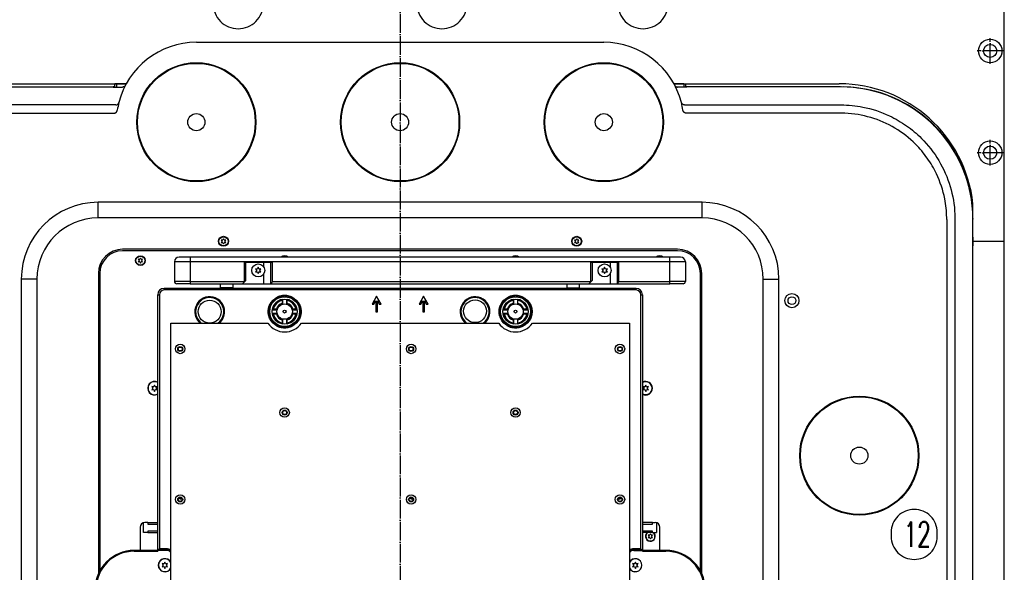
# Model space of a CAD drawing. Extents: x -1763 to 4575, y -3429 to 1051.
# Tile 68 of 193: x -243 to 386, y -45 to 308. Entities that reach past the tile are written whole.
import ezdxf

# ---------------------------------------------------------------- set-up
doc = ezdxf.new("R2010")
doc.units = 0
doc.linetypes.add('DASHED', pattern=[15, 7, -8])
doc.linetypes.add('DOT_CENTER', pattern=[14, 12, -1, 0, -1])
doc.layers.get('0').update_dxf_attribs({"linetype": 'CONTINUOUS'})
doc.layers.add('1', color=7, linetype='CONTINUOUS')
doc.layers.add('KONTUR', color=7, linetype='CONTINUOUS')
doc.styles.add('CONVERTER_2', font='txt.shx', dxfattribs={"width": 0.63})

# ---------------------------------------------------------------- blocks, each defined once
blk = doc.blocks.new('TEXT__492', base_point=(-467.68, 320))
at = {"layer": '1', "color": 1}
for points in [[(-103.32, 302.68), (-103.32, 302.68, 0.414214), (-87.32, 318.68), (-87.32, 318.68, 0.414214), (-103.32, 334.68), (-103.32, 334.68, 0.414214), (-119.32, 318.68), (-119.32, 318.68, 0.414214)], [(26.68, 302.68), (26.68, 302.68, 0.414214), (42.68, 318.68), (42.68, 318.68, 0.414214), (26.68, 334.68), (26.68, 334.68, 0.414214), (10.68, 318.68), (10.68, 318.68, 0.414214)], [(155, 302.68), (155, 302.68, 0.414214), (171, 318.68), (171, 318.68, 0.414214), (155, 334.68), (155, 334.68, 0.414214), (139, 318.68), (139, 318.68, 0.414214)], [(328.04, -36.32), (328.04, -36.32, 0.414214), (342.76, -21.6), (342.76, -19.04, 0.414214), (328.04, -4.32), (328.04, -4.32, 0.414214), (313.32, -19.04), (313.32, -21.6, 0.414214)]]:
    blk.add_lwpolyline(points, format="xyb", close=True, dxfattribs=at)
at = {"layer": '1', "color": 1, "style": 'CONVERTER_2', "width": 0.63}
blk.add_text('12', height=16, dxfattribs=at).set_placement((321.32, -28.32))
blk = doc.blocks.new('TH_TV__493', base_point=(386.02, 294))
at = {"color": 3, "linetype": 'CONTINUOUS'}
for p, q in [((-130, 294), (130, 294)), ((-281, 265.5), (-183, 265.5)), ((-183, 265.43), (-183, 265.5)), ((-182, 265.5), (-183, 265.5)), ((-183, 265.43), (-177.05, 265.43)), ((-182, 265.43), (-182, 267.5)), ((-181, 267.5), (-182, 267.5)), ((-181, 267.5), (-181, 265.43)), ((-174.73, 267.5), (-181, 267.5)), ((181, 267.5), (174.73, 267.5)), ((183, 265.43), (177.05, 265.43)), ((181, 267.5), (181, 265.43)), ((181, 267.5), (182, 267.5)), ((182, 267.5), (182, 265.43)), ((183, 265.5), (182, 265.5)), ((281, 265.5), (183, 265.5)), ((183, 265.43), (183, 265.5)), ((-181.38, 254.02), (-281.07, 254.02)), ((181.38, 254.02), (281.07, 254.02)), ((-280.91, 248.77), (-182.43, 248.77)), ((280.91, 248.77), (182.43, 248.77)), ((336.5, 244.99), (336.36, 244.84)), ((338.74, 242.98), (338.59, 242.83)), ((342.83, 238.59), (342.98, 238.74)), ((344.84, 236.36), (344.99, 236.5)), ((-192.68, 181.8), (-192.68, 191.8)), ((192.68, 191.8), (-192.68, 191.8)), ((192.68, 181.8), (192.68, 191.8)), ((192.68, 181.8), (-192.68, 181.8)), ((348.77, 180.91), (348.77, -380.91)), ((354.02, 181.07), (354.02, -381.07)), ((365.5, 181.5), (365.5, 181)), ((365.5, -381), (365.5, 181)), ((365.5, 169.5), (365.5, 181)), ((-114.07, 167.7), (-113.48, 166.9)), ((-113.08, 167.59), (-114.07, 167.7)), ((-113.48, 166.9), (-114.07, 166.1)), ((-114.07, 166.1), (-113.08, 166.21)), ((-112.68, 168.5), (-113.08, 167.59)), ((-113.08, 166.21), (-112.68, 165.3)), ((-112.28, 167.59), (-112.68, 168.5)), ((-112.68, 165.3), (-112.28, 166.21)), ((-111.29, 167.7), (-112.28, 167.59)), ((-112.28, 166.21), (-111.29, 166.1)), ((-111.88, 166.9), (-111.29, 167.7)), ((-111.29, 166.1), (-111.88, 166.9)), ((112.28, 167.59), (111.29, 167.7)), ((111.29, 167.7), (111.88, 166.9)), ((111.88, 166.9), (111.29, 166.1)), ((111.29, 166.1), (112.28, 166.21)), ((112.68, 168.5), (112.28, 167.59)), ((112.28, 166.21), (112.68, 165.3)), ((113.08, 167.59), (112.68, 168.5)), ((112.68, 165.3), (113.08, 166.21)), ((114.07, 167.7), (113.08, 167.59)), ((113.08, 166.21), (114.07, 166.1)), ((113.48, 166.9), (114.07, 167.7)), ((114.07, 166.1), (113.48, 166.9)), ((365.5, 169.5), (365.5, 164)), ((365.5, 141), (365.5, 164)), ((177.08, 161.8), (-177.08, 161.8)), ((177.08, 160.9), (-177.08, 160.9)), ((-167.05, 155.4), (-166.46, 154.6)), ((-166.06, 155.29), (-167.05, 155.4)), ((-166.46, 154.6), (-167.05, 153.8)), ((-167.05, 153.8), (-166.06, 153.91)), ((-165.66, 156.2), (-166.06, 155.29)), ((-166.06, 153.91), (-165.66, 153)), ((-165.26, 155.29), (-165.66, 156.2)), ((-165.66, 153), (-165.26, 153.91)), ((-164.27, 155.4), (-165.26, 155.29)), ((-165.26, 153.91), (-164.27, 153.8)), ((-164.86, 154.6), (-164.27, 155.4)), ((-164.27, 153.8), (-164.86, 154.6)), ((-144, 153.8), (-144, 141.3)), ((-134, 153.8), (-144, 153.8)), ((-133.99, 156.8), (-141, 156.8)), ((-134, 153.8), (-134, 141.3)), ((172, 153.8), (-134, 153.8)), ((172, 156.8), (-133.99, 156.8)), ((-99.49, 153.3), (-99.49, 141.3)), ((-98.49, 153.3), (-99.49, 153.3)), ((-86.99, 153.3), (-98.49, 153.3)), ((-98.49, 141.8), (-98.49, 153.3)), ((-82.49, 153.3), (-86.99, 153.3)), ((-86.99, 150.53), (-86.99, 153.3)), ((-82.49, 139.89), (-82.49, 153.3)), ((-81.49, 153.3), (-82.49, 153.3)), ((-81.49, 141.3), (-81.49, 153.3)), ((121.49, 153.3), (121.49, 141.3)), ((122.49, 153.3), (121.49, 153.3)), ((122.49, 153.3), (122.49, 141.8)), ((133.99, 153.3), (122.49, 153.3)), ((138.49, 153.3), (133.99, 153.3)), ((133.99, 153.3), (133.99, 150.53)), ((138.49, 153.3), (138.49, 139.89)), ((139.49, 153.3), (138.49, 153.3)), ((139.49, 141.3), (139.49, 153.3)), ((179, 156.8), (172, 156.8)), ((172, 153.8), (172, 156.8)), ((172, 141.3), (172, 153.8)), ((182, 153.8), (172, 153.8)), ((182, 153.8), (182, 141.3)), ((-192.48, 146.4), (-192.48, -45.43)), ((-191.58, 146.4), (-191.58, -43.59)), ((-92.22, 149.3), (-91.49, 148.3)), ((-90.99, 149.17), (-92.22, 149.3)), ((-91.49, 148.3), (-92.22, 147.3)), ((-92.22, 147.3), (-90.99, 147.43)), ((-90.49, 150.3), (-90.99, 149.17)), ((-90.99, 147.43), (-90.49, 146.3)), ((-89.99, 149.17), (-90.49, 150.3)), ((-90.49, 146.3), (-89.99, 147.43)), ((-88.76, 149.3), (-89.99, 149.17)), ((-89.99, 147.43), (-88.76, 147.3)), ((-89.49, 148.3), (-88.76, 149.3)), ((-88.76, 147.3), (-89.49, 148.3)), ((-86.99, 139.8), (-86.99, 146.07)), ((128.76, 149.3), (129.49, 148.3)), ((129.99, 149.17), (128.76, 149.3)), ((129.49, 148.3), (128.76, 147.3)), ((128.76, 147.3), (129.99, 147.43)), ((130.49, 150.3), (129.99, 149.17)), ((129.99, 147.43), (130.49, 146.3)), ((130.99, 149.17), (130.49, 150.3)), ((130.49, 146.3), (130.99, 147.43)), ((132.22, 149.3), (130.99, 149.17)), ((130.99, 147.43), (132.22, 147.3)), ((131.49, 148.3), (132.22, 149.3)), ((132.22, 147.3), (131.49, 148.3)), ((133.99, 146.07), (133.99, 139.8)), ((191.58, -43.59), (191.58, 146.4)), ((192.48, -45.43), (192.48, 146.4)), ((-231.68, 142.8), (-241.68, 142.8)), ((-241.68, 142.8), (-241.68, -342.8)), ((-231.68, 142.8), (-231.68, -342.8)), ((-134, 141.3), (-144, 141.3)), ((-134, 139.8), (-142.5, 139.8)), ((-134, 141.3), (-99.49, 141.3)), ((-134, 139.8), (-100.49, 139.8)), ((-114.49, 137.2), (-114.49, 139.8)), ((-106.49, 137.2), (-106.49, 139.8)), ((-100.49, 139.8), (-99.43, 140.86)), ((-100.49, 139.8), (-96.66, 139.8)), ((-99.43, 140.86), (-98.49, 141.8)), ((-96.66, 139.8), (-86.99, 139.8)), ((-86.99, 139.8), (-82.49, 139.8)), ((-82.49, 139.89), (-82.49, 139.8)), ((-82.49, 139.8), (-50.66, 139.8)), ((-81.49, 141.3), (121.49, 141.3)), ((-50.66, 139.8), (50.66, 139.8)), ((50.66, 139.8), (85.39, 139.8)), ((85.39, 139.8), (89.89, 139.8)), ((89.89, 139.8), (96.66, 139.8)), ((96.66, 139.8), (120.49, 139.8)), ((106.49, 137.2), (106.49, 139.8)), ((114.49, 137.2), (114.49, 139.8)), ((121.55, 140.86), (120.49, 139.8)), ((120.49, 139.8), (133.99, 139.8)), ((122.49, 141.8), (121.55, 140.86)), ((133.99, 139.8), (138.49, 139.8)), ((138.49, 139.89), (138.49, 139.8)), ((138.49, 139.8), (172, 139.8)), ((139.49, 141.3), (172, 141.3)), ((182, 141.3), (172, 141.3)), ((172, 139.8), (172, 141.3)), ((180.5, 139.8), (172, 139.8)), ((231.68, -342.8), (231.68, 142.8)), ((231.68, 142.8), (241.68, 142.8)), ((241.68, -342.8), (241.68, 142.8)), ((365.5, 43), (365.5, 141)), ((-154.6, 132.8), (-153.6, 132.8)), ((-154.6, -30), (-154.6, 132.8)), ((-153.6, 132.8), (-153.6, -29.5)), ((150.6, 136.8), (-150.6, 136.8)), ((-150.6, 136.8), (-150.6, 135.8)), ((150.6, 135.8), (-150.6, 135.8)), ((-114.29, 137), (-114.49, 137.2)), ((-106.49, 137.2), (-114.49, 137.2)), ((-106.69, 137), (-114.29, 137)), ((-112.99, 136.8), (-112.99, 137)), ((-107.99, 136.8), (-107.99, 137)), ((-106.69, 137), (-106.49, 137.2)), ((106.69, 137), (106.49, 137.2)), ((106.49, 137.2), (114.49, 137.2)), ((114.29, 137), (106.69, 137)), ((107.99, 136.8), (107.99, 137)), ((112.99, 136.8), (112.99, 137)), ((114.29, 137), (114.49, 137.2)), ((150.6, 135.8), (150.6, 136.8)), ((153.6, -29.5), (153.6, 132.8)), ((153.6, 132.8), (154.6, 132.8)), ((154.6, 132.8), (154.6, -30)), ((-75.16, 129.85), (-75.16, 129.73)), ((-75.16, 129.73), (-75.16, 129.2)), ((-75.16, 129.2), (-75.16, 127.23)), ((-75.16, 127.23), (-75.16, 126.76)), ((-75.16, 126.74), (-75.16, 126.76)), ((-74.86, 127.22), (-74.86, 129.91)), ((-72.46, 129.91), (-72.46, 127.22)), ((-72.16, 129.85), (-72.16, 129.73)), ((-72.16, 129.2), (-72.16, 129.73)), ((-72.16, 127.23), (-72.16, 129.2)), ((-72.16, 126.76), (-72.16, 127.23)), ((-72.16, 126.76), (-72.16, 126.74)), ((-15, 131.8), (-17.89, 126.8)), ((-17.89, 126.8), (-16.73, 126.8)), ((-16.73, 126.8), (-15.5, 128.93)), ((-15.5, 128.93), (-15.5, 121.8)), ((-12.11, 126.8), (-15, 131.8)), ((-14.5, 128.93), (-13.27, 126.8)), ((-14.5, 121.8), (-14.5, 128.93)), ((-13.27, 126.8), (-12.11, 126.8)), ((15, 131.8), (12.11, 126.8)), ((12.11, 126.8), (13.27, 126.8)), ((13.27, 126.8), (14.5, 128.93)), ((14.5, 128.93), (14.5, 121.8)), ((17.89, 126.8), (15, 131.8)), ((15.5, 128.93), (16.73, 126.8)), ((15.5, 121.8), (15.5, 128.93)), ((16.73, 126.8), (17.89, 126.8)), ((72.16, 129.85), (72.16, 129.73)), ((72.16, 129.73), (72.16, 129.2)), ((72.16, 129.2), (72.16, 127.23)), ((72.16, 127.23), (72.16, 126.76)), ((72.16, 126.74), (72.16, 126.76)), ((72.46, 127.22), (72.46, 129.91)), ((74.86, 129.91), (74.86, 127.22)), ((75.16, 129.85), (75.16, 129.73)), ((75.16, 129.73), (75.16, 129.2)), ((75.16, 127.23), (75.16, 129.2)), ((75.16, 126.76), (75.16, 127.23)), ((75.16, 126.76), (75.16, 126.74)), ((-81.59, 123.17), (-78.91, 123.17)), ((-78.91, 120.77), (-81.59, 120.77)), ((-81.54, 123.47), (-81.42, 123.47)), ((-81.54, 120.47), (-81.42, 120.47)), ((-80.89, 123.47), (-81.42, 123.47)), ((-81.42, 120.47), (-80.89, 120.47)), ((-78.92, 123.47), (-80.89, 123.47)), ((-80.89, 120.47), (-78.92, 120.47)), ((-78.45, 123.47), (-78.92, 123.47)), ((-78.92, 120.47), (-78.45, 120.47)), ((-78.45, 123.47), (-78.43, 123.47)), ((-78.43, 120.47), (-78.45, 120.47)), ((-68.89, 123.47), (-68.87, 123.47)), ((-68.87, 120.47), (-68.89, 120.47)), ((-68.4, 123.47), (-68.87, 123.47)), ((-68.87, 120.47), (-68.4, 120.47)), ((-68.41, 123.17), (-65.73, 123.17)), ((-65.73, 120.77), (-68.41, 120.77)), ((-66.43, 123.47), (-68.4, 123.47)), ((-68.4, 120.47), (-66.43, 120.47)), ((-65.9, 123.47), (-66.43, 123.47)), ((-66.43, 120.47), (-65.9, 120.47)), ((-65.9, 123.47), (-65.78, 123.47)), ((-65.9, 120.47), (-65.78, 120.47)), ((-15.5, 121.8), (-14.5, 121.8)), ((14.5, 121.8), (15.5, 121.8)), ((65.73, 123.17), (68.41, 123.17)), ((68.41, 120.77), (65.73, 120.77)), ((65.78, 123.47), (65.9, 123.47)), ((65.78, 120.47), (65.9, 120.47)), ((66.43, 123.47), (65.9, 123.47)), ((65.9, 120.47), (66.43, 120.47)), ((68.4, 123.47), (66.43, 123.47)), ((66.43, 120.47), (68.4, 120.47)), ((68.87, 123.47), (68.4, 123.47)), ((68.4, 120.47), (68.87, 120.47)), ((68.87, 123.47), (68.89, 123.47)), ((68.89, 120.47), (68.87, 120.47)), ((78.43, 123.47), (78.45, 123.47)), ((78.45, 120.47), (78.43, 120.47)), ((78.92, 123.47), (78.45, 123.47)), ((78.45, 120.47), (78.92, 120.47)), ((78.91, 123.17), (81.59, 123.17)), ((81.59, 120.77), (78.91, 120.77)), ((80.89, 123.47), (78.92, 123.47)), ((78.92, 120.47), (80.89, 120.47)), ((81.42, 123.47), (80.89, 123.47)), ((80.89, 120.47), (81.42, 120.47)), ((81.42, 123.47), (81.54, 123.47)), ((81.42, 120.47), (81.54, 120.47)), ((-146.32, 114.63), (-84.39, 114.63)), ((-146.32, -309.01), (-146.32, 114.63)), ((-75.16, 117.18), (-75.16, 117.2)), ((-75.16, 117.18), (-75.16, 116.71)), ((-75.16, 116.71), (-75.16, 114.74)), ((-75.16, 114.74), (-75.16, 114.21)), ((-75.16, 114.21), (-75.16, 114.09)), ((-74.86, 114.04), (-74.86, 116.73)), ((-72.46, 116.73), (-72.46, 114.04)), ((-72.16, 117.2), (-72.16, 117.18)), ((-72.16, 116.71), (-72.16, 117.18)), ((-72.16, 114.74), (-72.16, 116.71)), ((-72.16, 114.74), (-72.16, 114.21)), ((-72.16, 114.21), (-72.16, 114.09)), ((-62.93, 114.63), (62.93, 114.63)), ((72.16, 117.18), (72.16, 117.2)), ((72.16, 117.18), (72.16, 116.71)), ((72.16, 116.71), (72.16, 114.74)), ((72.16, 114.74), (72.16, 114.21)), ((72.16, 114.21), (72.16, 114.09)), ((72.46, 114.04), (72.46, 116.73)), ((74.86, 116.73), (74.86, 114.04)), ((75.16, 117.2), (75.16, 117.18)), ((75.16, 116.71), (75.16, 117.18)), ((75.16, 114.74), (75.16, 116.71)), ((75.16, 114.74), (75.16, 114.21)), ((75.16, 114.21), (75.16, 114.09)), ((84.39, 114.63), (146.32, 114.63)), ((146.32, 114.63), (146.32, -309.01)), ((-157.18, 73.92), (-158.41, 74.05)), ((-158.41, 74.05), (-157.68, 73.05)), ((-157.68, 73.05), (-158.41, 72.05)), ((-158.41, 72.05), (-157.18, 72.18)), ((-156.68, 75.05), (-157.18, 73.92)), ((-157.18, 72.18), (-156.68, 71.05)), ((-156.18, 73.92), (-156.68, 75.05)), ((-156.68, 71.05), (-156.18, 72.18)), ((-154.95, 74.05), (-156.18, 73.92)), ((-156.18, 72.18), (-154.95, 72.05)), ((-155.68, 73.05), (-154.95, 74.05)), ((-154.95, 72.05), (-155.68, 73.05)), ((154.95, 74.05), (155.68, 73.05)), ((156.18, 73.92), (154.95, 74.05)), ((155.68, 73.05), (154.95, 72.05)), ((154.95, 72.05), (156.18, 72.18)), ((156.68, 75.05), (156.18, 73.92)), ((156.18, 72.18), (156.68, 71.05)), ((157.18, 73.92), (156.68, 75.05)), ((156.68, 71.05), (157.18, 72.18)), ((158.41, 74.05), (157.18, 73.92)), ((157.18, 72.18), (158.41, 72.05)), ((157.68, 73.05), (158.41, 74.05)), ((158.41, 72.05), (157.68, 73.05)), ((365.5, -41.02), (365.5, 43)), ((-139.14, 2.48), (-139.19, 2.48)), ((-139.07, 2.28), (-139.19, 2.28)), ((8.18, 2.48), (8.13, 2.48)), ((8.25, 2.28), (8.13, 2.28)), ((139.19, 2.28), (139.07, 2.28)), ((139.19, 2.48), (139.14, 2.48)), ((-165.8, -15.7), (-165.8, -30.5)), ((-163.65, -19.2), (-163.65, -12.82)), ((-160.95, -12.7), (-162.8, -12.7)), ((-160.95, -12.7), (-154.6, -12.7)), ((-160.95, -12.7), (-160.95, -13.75)), ((-160.95, -13.75), (-154.6, -13.75)), ((-160.95, -18.15), (-160.95, -19.2)), ((-154.6, -18.15), (-160.95, -18.15)), ((160.95, -12.7), (154.6, -12.7)), ((154.6, -13.75), (160.95, -13.75)), ((160.95, -18.15), (154.6, -18.15)), ((160.95, -12.7), (162.8, -12.7)), ((160.95, -13.75), (160.95, -12.7)), ((160.95, -19.2), (160.95, -18.15)), ((163.65, -12.82), (163.65, -19.2)), ((165.8, -30.5), (165.8, -15.7)), ((-160.95, -19.2), (-163.65, -19.2)), ((-160.95, -19.2), (-154.6, -19.2)), ((160.95, -19.2), (154.6, -19.2)), ((159.28, -20.91), (158.29, -20.8)), ((158.29, -20.8), (158.88, -21.6)), ((158.88, -21.6), (158.29, -22.4)), ((158.29, -22.4), (159.28, -22.29)), ((159.68, -20), (159.28, -20.91)), ((159.28, -22.29), (159.68, -23.2)), ((160.08, -20.91), (159.68, -20)), ((159.68, -23.2), (160.08, -22.29)), ((161.07, -20.8), (160.08, -20.91)), ((160.08, -22.29), (161.07, -22.4)), ((160.48, -21.6), (161.07, -20.8)), ((161.07, -22.4), (160.48, -21.6)), ((160.95, -19.2), (163.65, -19.2)), ((-154.6, -30.5), (-169.6, -30.5)), ((-169.6, -31.1), (-169.6, -30.5)), ((-169.6, -31.1), (-154.6, -31.1)), ((-154.1, -30), (-154.6, -30)), ((-154.6, -30), (-154.6, -30.5)), ((-149.1, -30.5), (-154.6, -30.5)), ((-154.6, -30.5), (-154.6, -31.1)), ((-154.1, -30), (-153.6, -29.5)), ((-149.1, -30), (-154.1, -30)), ((-149.1, -29.5), (-153.6, -29.5)), ((-149.1, -29.5), (-149.1, -30)), ((153.6, -29.5), (149.1, -29.5)), ((149.1, -29.5), (149.1, -30)), ((154.1, -30), (149.1, -30)), ((149.1, -30.5), (154.6, -30.5)), ((153.6, -29.5), (154.1, -30)), ((154.1, -30), (154.6, -30)), ((154.6, -30.5), (154.6, -30)), ((169.6, -30.5), (154.6, -30.5)), ((154.6, -31.1), (154.6, -30.5)), ((154.6, -31.1), (169.6, -31.1)), ((169.6, -31.1), (169.6, -30.5)), ((-151.83, -39), (-151.1, -40)), ((-150.6, -39.13), (-151.83, -39)), ((-151.1, -40), (-151.83, -41)), ((-151.83, -41), (-150.6, -40.87)), ((-150.1, -38), (-150.6, -39.13)), ((-150.6, -40.87), (-150.1, -42)), ((-149.6, -39.13), (-150.1, -38)), ((-150.1, -42), (-149.6, -40.87)), ((-148.37, -39), (-149.6, -39.13)), ((-149.6, -40.87), (-148.37, -41)), ((-149.1, -40), (-148.37, -39)), ((-148.37, -41), (-149.1, -40)), ((148.37, -39), (149.1, -40)), ((149.6, -39.13), (148.37, -39)), ((149.1, -40), (148.37, -41)), ((148.37, -41), (149.6, -40.87)), ((150.1, -38), (149.6, -39.13)), ((149.6, -40.87), (150.1, -42)), ((150.6, -39.13), (150.1, -38)), ((150.1, -42), (150.6, -40.87)), ((151.83, -39), (150.6, -39.13)), ((150.6, -40.87), (151.83, -41)), ((151.1, -40), (151.83, -39)), ((151.83, -41), (151.1, -40)), ((365.5, -50.85), (365.5, -41.02))]:
    blk.add_line(p, q, dxfattribs=at)
at = {"color": 3, "linetype": 'DASHED'}
for p, q in [((-281, 265.5), (-183, 265.5)), ((281, 265.5), (183, 265.5)), ((365.5, 169.5), (365.5, 181)), ((365.5, -381), (365.5, 181)), ((365.5, 141), (365.5, 164)), ((-96.66, 139.8), (-86.99, 139.8)), ((-86.99, 139.8), (-82.49, 139.8)), ((-82.49, 139.8), (-50.66, 139.8)), ((50.66, 139.8), (85.39, 139.8)), ((85.39, 139.8), (89.89, 139.8)), ((89.89, 139.8), (96.66, 139.8)), ((365.5, 43), (365.5, 141)), ((365.5, -41.02), (365.5, 43)), ((-160.95, -12.7), (-162.8, -12.7)), ((-160.95, -12.7), (-162.8, -12.7)), ((-160.95, -12.7), (-154.6, -12.7)), ((-160.95, -12.7), (-154.6, -12.7)), ((160.95, -12.7), (154.6, -12.7)), ((160.95, -12.7), (154.6, -12.7)), ((160.95, -12.7), (162.8, -12.7)), ((160.95, -12.7), (162.8, -12.7)), ((-154.6, -30.5), (-154.6, -31.1)), ((154.6, -31.1), (154.6, -30.5)), ((365.5, -50.85), (365.5, -41.02))]:
    blk.add_line(p, q, dxfattribs=at)
at = {"color": 3, "linetype": 'CONTINUOUS'}
for centre, radius in [((-130, 243), 38), ((-130, 243), 37.57), ((0, 243), 38), ((0, 243), 37.57), ((130, 243), 38), ((130, 243), 37.57), ((-130, 243), 5.45), ((0, 243), 5.45), ((130, 243), 5.45), ((-112.68, 166.9), 3.2), ((-112.68, 166.9), 2.9), ((112.68, 166.9), 3.2), ((112.68, 166.9), 2.9), ((-165.66, 154.6), 3.1), ((-165.66, 154.6), 2.9), ((-90.49, 148.3), 4.15), ((130.49, 148.3), 4.15), ((-73.66, 121.97), 10.5), ((73.66, 121.97), 10.5), ((250, 129), 4.5), ((-121.49, 121.97), 7.3), ((-73.66, 121.97), 9.5), ((-73.66, 121.97), 8.02), ((-73.66, 121.97), 4.9), ((47.83, 122.24), 7.3), ((73.66, 121.97), 9.5), ((73.66, 121.97), 8.02), ((73.66, 121.97), 4.9), ((250, 129), 2.5), ((-73.66, 121.97), 0.9), ((73.66, 121.97), 0.9), ((-140.29, 98.12), 3), ((7.03, 98.12), 3), ((140.29, 98.12), 3), ((-140.29, 98.12), 1.6), ((-140.29, 98.12), 1.25), ((7.03, 98.12), 1.6), ((7.03, 98.12), 1.25), ((140.29, 98.12), 1.6), ((140.29, 98.12), 1.25), ((293, 30), 38), ((293, 30), 37.57), ((-73.66, 57.48), 3), ((-73.66, 57.48), 1.6), ((-73.66, 57.48), 1.25), ((73.66, 57.48), 3), ((73.66, 57.48), 1.6), ((73.66, 57.48), 1.25), ((293, 30), 5.45), ((-140.29, 2), 3), ((-140.29, 2), 1.6), ((-140.29, 2), 1.25), ((7.03, 2), 3), ((7.03, 2), 1.6), ((7.03, 2), 1.25), ((140.29, 2), 3), ((140.29, 2), 1.6), ((140.29, 2), 1.25)]:
    blk.add_circle(centre, radius, dxfattribs=at)
at = {"color": 3, "linetype": 'DASHED'}
for centre in [(-73.66, 121.97), (73.66, 121.97)]:
    blk.add_circle(centre, 10.5, dxfattribs=at)
at = {"color": 3, "linetype": 'CONTINUOUS'}
for centre, radius, start, end in [((-130, 243), 51, 90, 165.80364), ((130, 243), 51, 14.19636, 90), ((281, 181), 84.5, 0, 90), ((281.5, 181.5), 84, 49.09563, 90), ((281, 181), 84.5, 0, 88.9062), ((-130, 243), 51, 165.80364, 171.35948), ((130, 243), 51, 8.64052, 14.19636), ((281.5, 181.5), 84, 47.0463, 49.09563), ((281.5, 181.5), 84, 42.95287, 47.0463), ((281.5, 181.5), 84, 40.90354, 42.95287), ((281.5, 181.5), 84, 0, 40.90354), ((-192.68, 142.8), 49, 90, 180), ((192.68, 142.8), 49, 0, 90), ((-192.68, 142.8), 39, 90, 180), ((192.68, 142.8), 39, 0, 90), ((363.5, 169.5), 2, -0.59655, 0), ((363.5, 164), 2, 0, 0.59655), ((-177.08, 146.4), 15.4, 90, 180), ((-177.08, 146.4), 14.5, 90, 180), ((-73.66, 154.6), 3.1, 45.20868, 134.79132), ((-73.66, 154.6), 2.9, 90, 130.65725), ((-73.66, 154.6), 2.9, 49.34275, 90), ((73.66, 154.6), 3.1, 45.20868, 134.79132), ((73.66, 154.6), 2.9, 90, 130.65725), ((73.66, 154.6), 2.9, 49.34275, 90), ((165.66, 154.6), 3.1, 45.20868, 134.79132), ((165.66, 154.6), 2.9, 90, 130.65725), ((165.66, 154.6), 2.9, 49.34275, 90), ((177.08, 146.4), 15.4, 0, 90), ((177.08, 146.4), 14.5, 0, 90), ((-141, 153.8), 3, 90, 180), ((179, 153.8), 3, 0, 90), ((-142.5, 141.3), 1.5, 180, -90), ((-97.99, 141.3), 1.5, 180, -163.12551), ((-82.99, 141.3), 1.5, -70.52878, 0), ((122.99, 141.3), 1.5, 180, -163.12551), ((137.99, 141.3), 1.5, -70.52878, 0), ((180.5, 141.3), 1.5, -90, 0), ((-150.6, 132.8), 4, 90, 180), ((-150.6, 132.8), 3, 90, 180), ((-73.66, 121.97), 10, 81.37307, 98.62693), ((73.66, 121.97), 10, 81.37307, 98.62693), ((150.6, 132.8), 4, 0, 90), ((150.6, 132.8), 3, 0, 90), ((-121.49, 121.97), 9.5, 0, -129.39885), ((-121.49, 121.97), 9, -54.65433, 180), ((-73.66, 121.97), 10, 98.62693, 171.37307), ((-73.66, 121.97), 7.9, 100.9454, 169.0546), ((-73.66, 121.97), 7.39, 101.71707, 168.28293), ((-73.66, 121.97), 5.47, 105.92296, 164.07704), ((-73.66, 121.97), 5.02, 107.37979, 162.62021), ((-73.66, 121.97), 5, 107.4576, 162.5424), ((-73.66, 121.97), 5, 104.5494, 107.4576), ((-76.36, 127.22), 1.5, -20.26682, 0), ((-70.96, 127.22), 1.5, 180, -159.73318), ((-73.66, 121.97), 5, 72.5424, 75.4506), ((-73.66, 121.97), 10, 8.62693, 81.37307), ((-73.66, 121.97), 7.9, 10.9454, 79.0546), ((-73.66, 121.97), 7.39, 11.71707, 78.28293), ((-73.66, 121.97), 5.47, 15.92296, 74.07704), ((-73.66, 121.97), 5.02, 17.37979, 72.62021), ((-73.66, 121.97), 5, 17.4576, 72.5424), ((47.83, 121.97), 9.5, 0, -129.39885), ((47.83, 121.97), 9, -54.65433, 180), ((73.66, 121.97), 10, 98.62693, 171.37307), ((73.66, 121.97), 7.9, 100.9454, 169.0546), ((73.66, 121.97), 7.39, 101.71707, 168.28293), ((73.66, 121.97), 5.47, 105.92296, 164.07704), ((73.66, 121.97), 5.02, 107.37979, 162.62021), ((73.66, 121.97), 5, 107.4576, 162.5424), ((73.66, 121.97), 5, 104.5494, 107.4576), ((70.96, 127.22), 1.5, -20.26682, 0), ((76.36, 127.22), 1.5, 180, -159.73318), ((73.66, 121.97), 5, 72.5424, 75.4506), ((73.66, 121.97), 10, 8.62693, 81.37307), ((73.66, 121.97), 7.9, 10.9454, 79.0546), ((73.66, 121.97), 7.39, 11.71707, 78.28293), ((73.66, 121.97), 5.47, 15.92296, 74.07704), ((73.66, 121.97), 5.02, 17.37979, 72.62021), ((73.66, 121.97), 5, 17.4576, 72.5424), ((-121.49, 121.97), 9, 180, -125.34567), ((-121.49, 121.97), 9.5, -50.60115, 0), ((-73.66, 121.97), 10, 171.37307, 180), ((-73.66, 121.97), 10, 180, -171.37307), ((-73.66, 121.97), 10, -171.37307, -98.62693), ((-73.66, 121.97), 7.9, -169.0546, -100.9454), ((-73.66, 121.97), 7.39, -168.28293, -101.71707), ((-73.66, 121.97), 5.47, -164.07704, -105.92296), ((-78.91, 124.67), 1.5, -90, -69.73318), ((-78.91, 119.27), 1.5, 69.73318, 90), ((-73.66, 121.97), 5, 162.5424, 165.4506), ((-73.66, 121.97), 5, -165.4506, -162.5424), ((-73.66, 121.97), 5.02, -162.62021, -107.37979), ((-73.66, 121.97), 5, -162.5424, -107.4576), ((-73.66, 121.97), 10, -81.37307, -8.62693), ((-73.66, 121.97), 7.9, -79.0546, -10.9454), ((-73.66, 121.97), 7.39, -78.28293, -11.71707), ((-73.66, 121.97), 5.47, -74.07704, -15.92296), ((-73.66, 121.97), 5.02, -72.62021, -17.37979), ((-73.66, 121.97), 5, -72.5424, -17.4576), ((-68.41, 124.67), 1.5, -110.26682, -90), ((-68.41, 119.27), 1.5, 90, 110.26682), ((-73.66, 121.97), 5, 14.5494, 17.4576), ((-73.66, 121.97), 5, -17.4576, -14.5494), ((-73.66, 121.97), 10, 0, 8.62693), ((-73.66, 121.97), 10, -8.62693, 0), ((47.83, 121.97), 9, 180, -125.34567), ((47.83, 121.97), 9.5, -50.60115, 0), ((73.66, 121.97), 10, 171.37307, -180), ((73.66, 121.97), 10, 180, -171.37307), ((73.66, 121.97), 10, -171.37307, -98.62693), ((73.66, 121.97), 7.9, -169.0546, -100.9454), ((73.66, 121.97), 7.39, -168.28293, -101.71707), ((73.66, 121.97), 5.47, -164.07704, -105.92296), ((68.41, 124.67), 1.5, -90, -69.73318), ((68.41, 119.27), 1.5, 69.73318, 90), ((73.66, 121.97), 5, 162.5424, 165.4506), ((73.66, 121.97), 5, -165.4506, -162.5424), ((73.66, 121.97), 5.02, -162.62021, -107.37979), ((73.66, 121.97), 5, -162.5424, -107.4576), ((73.66, 121.97), 10, -81.37307, -8.62693), ((73.66, 121.97), 5.02, -72.62021, -17.37979), ((73.66, 121.97), 5, -72.5424, -17.4576), ((73.66, 121.97), 7.9, -79.0546, -10.9454), ((73.66, 121.97), 7.39, -78.28293, -11.71707), ((73.66, 121.97), 5.47, -74.07704, -15.92296), ((78.91, 124.67), 1.5, -110.26682, -90), ((78.91, 119.27), 1.5, 90, 110.26682), ((73.66, 121.97), 5, 14.5494, 17.4576), ((73.66, 121.97), 5, -17.4576, -14.5494), ((73.66, 121.97), 10, 0, 8.62693), ((73.66, 121.97), 10, -8.62693, 0), ((-73.66, 121.97), 13, -145.61859, -34.38141), ((-73.66, 121.97), 5, -107.4576, -104.5494), ((-76.36, 116.73), 1.5, 0, 20.26682), ((-70.96, 116.73), 1.5, 159.73318, 180), ((-73.66, 121.97), 5, -75.4506, -72.5424), ((73.66, 121.97), 13, -145.61859, -34.38141), ((73.66, 121.97), 5, -107.4576, -104.5494), ((70.96, 116.73), 1.5, 0, 20.26682), ((76.36, 116.73), 1.5, 159.73318, 180), ((73.66, 121.97), 5, -75.4506, -72.5424), ((-73.66, 121.97), 10, -98.62693, -81.37307), ((73.66, 121.97), 10, -98.62693, -81.37307), ((-156.68, 73.05), 4.35, 61.43464, -61.43464), ((-156.68, 73.05), 4.15, 59.92026, 180), ((156.68, 73.05), 4.35, 0, 118.56536), ((156.68, 73.05), 4.15, -120.07974, 120.07974), ((-156.68, 73.05), 4.15, 180, -59.92026), ((156.68, 73.05), 4.35, -118.56536, 0), ((-139.19, 7.28), 5, -114.88792, -90), ((-139.19, 7.28), 4.8, -114.18164, -90), ((8.13, 7.28), 5, -114.88792, -90), ((8.13, 7.28), 4.8, -114.18164, -90), ((139.19, 7.28), 4.8, -90, -65.81836), ((139.19, 7.28), 5, -90, -65.11208), ((-162.8, -15.7), 3, 90, 180), ((162.8, -15.7), 3, 0, 90), ((159.68, -21.6), 3.1, 129.26803, 0), ((159.68, -21.6), 2.9, 124.14842, -90), ((159.68, -21.6), 2.9, -90, 55.85158), ((159.68, -21.6), 3.1, 0, 50.73197), ((-169.6, -55.5), 25, 90, 180), ((-169.6, -55.5), 24.4, 90, 180), ((-149.1, -34), 4.5, 51.84596, 90), ((-149.1, -34), 4, 45.97278, 90), ((-149.1, -34), 3.5, 37.41216, 90), ((149.1, -34), 4.5, 90, 128.15404), ((149.1, -34), 4, 90, 134.02722), ((149.1, -34), 3.5, 90, 142.58784), ((169.6, -55.5), 25, 0, 90), ((169.6, -55.5), 24.4, 0, 90), ((-150.1, -40), 4.2, 25.84193, 180), ((-150.1, -40), 4.15, 24.37784, -24.37784), ((150.1, -40), 4.2, 0, 154.15807), ((150.1, -40), 4.15, 0, 155.62216), ((-150.1, -40), 4.2, 180, -25.84193), ((150.1, -40), 4.2, -154.15807, 0), ((150.1, -40), 4.15, -155.62216, 0)]:
    blk.add_arc(centre, radius, start, end, dxfattribs=at)
at = {"color": 3, "linetype": 'DASHED'}
for centre, radius, start, end in [((281, 181), 84.5, 0, 90), ((-73.66, 121.97), 10, 81.37307, 98.62693), ((-73.66, 121.97), 10, 81.37307, 98.62693), ((73.66, 121.97), 10, 81.37307, 98.62693), ((73.66, 121.97), 10, 81.37307, 98.62693), ((-73.66, 121.97), 10, 98.62693, 171.37307), ((-73.66, 121.97), 10, 98.62693, 171.37307), ((-73.66, 121.97), 5, 107.4576, 162.5424), ((-73.66, 121.97), 5, 104.5494, 107.4576), ((-73.66, 121.97), 5, 72.5424, 75.4506), ((-73.66, 121.97), 10, 8.62693, 81.37307), ((-73.66, 121.97), 10, 8.62693, 81.37307), ((-73.66, 121.97), 5, 17.4576, 72.5424), ((73.66, 121.97), 10, 98.62693, 171.37307), ((73.66, 121.97), 10, 98.62693, 171.37307), ((73.66, 121.97), 5, 107.4576, 162.5424), ((73.66, 121.97), 5, 104.5494, 107.4576), ((73.66, 121.97), 5, 72.5424, 75.4506), ((73.66, 121.97), 10, 8.62693, 81.37307), ((73.66, 121.97), 10, 8.62693, 81.37307), ((73.66, 121.97), 5, 17.4576, 72.5424), ((-73.66, 121.97), 10, 171.37307, 180), ((-73.66, 121.97), 10, 171.37307, 180), ((-73.66, 121.97), 10, 180, -171.37307), ((-73.66, 121.97), 10, 180, -171.37307), ((-73.66, 121.97), 10, -171.37307, -98.62693), ((-73.66, 121.97), 10, -171.37307, -98.62693), ((-73.66, 121.97), 5, 162.5424, 165.4506), ((-73.66, 121.97), 5, -165.4506, -162.5424), ((-73.66, 121.97), 5, -162.5424, -107.4576), ((-73.66, 121.97), 10, -81.37307, -8.62693), ((-73.66, 121.97), 10, -81.37307, -8.62693), ((-73.66, 121.97), 5, -72.5424, -17.4576), ((-73.66, 121.97), 5, 14.5494, 17.4576), ((-73.66, 121.97), 5, -17.4576, -14.5494), ((-73.66, 121.97), 10, 0, 8.62693), ((-73.66, 121.97), 10, 0, 8.62693), ((-73.66, 121.97), 10, -8.62693, 0), ((-73.66, 121.97), 10, -8.62693, 0), ((73.66, 121.97), 10, 171.37307, -180), ((73.66, 121.97), 10, 171.37307, -180), ((73.66, 121.97), 10, 180, -171.37307), ((73.66, 121.97), 10, 180, -171.37307), ((73.66, 121.97), 10, -171.37307, -98.62693), ((73.66, 121.97), 10, -171.37307, -98.62693), ((73.66, 121.97), 5, 162.5424, 165.4506), ((73.66, 121.97), 5, -165.4506, -162.5424), ((73.66, 121.97), 5, -162.5424, -107.4576), ((73.66, 121.97), 10, -81.37307, -8.62693), ((73.66, 121.97), 10, -81.37307, -8.62693), ((73.66, 121.97), 5, -72.5424, -17.4576), ((73.66, 121.97), 5, 14.5494, 17.4576), ((73.66, 121.97), 5, -17.4576, -14.5494), ((73.66, 121.97), 10, 0, 8.62693), ((73.66, 121.97), 10, 0, 8.62693), ((73.66, 121.97), 10, -8.62693, 0), ((73.66, 121.97), 10, -8.62693, 0), ((-73.66, 121.97), 5, -107.4576, -104.5494), ((-73.66, 121.97), 5, -75.4506, -72.5424), ((73.66, 121.97), 5, -107.4576, -104.5494), ((73.66, 121.97), 5, -75.4506, -72.5424), ((-73.66, 121.97), 10, -98.62693, -81.37307), ((-73.66, 121.97), 10, -98.62693, -81.37307), ((73.66, 121.97), 10, -98.62693, -81.37307), ((73.66, 121.97), 10, -98.62693, -81.37307)]:
    blk.add_arc(centre, radius, start, end, dxfattribs=at)
at = {"color": 3, "linetype": 'CONTINUOUS'}
for points, knots in [([(-175.25, 266.52), (-175.3, 266.43), (-175.35, 266.35), (-175.41, 266.27), (-175.47, 266.19), (-175.53, 266.12), (-175.6, 266.05), (-175.66, 265.99), (-175.72, 265.93), (-175.79, 265.88), (-175.86, 265.82), (-175.94, 265.77), (-176, 265.73), (-176.07, 265.69), (-176.15, 265.65), (-176.23, 265.61), (-176.29, 265.58), (-176.37, 265.55), (-176.46, 265.52), (-176.54, 265.49), (-176.64, 265.47), (-176.75, 265.45), (-176.84, 265.44), (-176.94, 265.43), (-177.05, 265.43)], [0, 0, 0, 0, 0.294371, 0.294371, 0.294371, 0.589783, 0.589783, 0.589783, 0.845429, 0.845429, 0.845429, 1.102216, 1.102216, 1.102216, 1.357261, 1.357261, 1.357261, 1.610937, 1.610937, 1.610937, 1.907521, 1.907521, 1.907521, 2.203832, 2.203832, 2.203832, 2.203832]), ([(175.25, 266.52), (175.34, 266.35), (175.46, 266.19), (175.6, 266.05), (175.72, 265.93), (175.85, 265.82), (176, 265.73), (176.07, 265.69), (176.15, 265.65), (176.23, 265.61), (176.3, 265.58), (176.38, 265.55), (176.46, 265.52), (176.57, 265.49), (176.67, 265.46), (176.75, 265.45), (176.84, 265.44), (176.94, 265.43), (177.05, 265.43)], [0, 0, 0, 0, 0.589368, 0.589368, 0.589368, 1.101564, 1.101564, 1.101564, 1.356609, 1.356609, 1.356609, 1.610285, 1.610285, 1.610285, 1.906869, 1.906869, 1.906869, 2.203181, 2.203181, 2.203181, 2.203181]), ([(281.07, 254.02), (281.2, 254.02), (281.33, 254.02), (286.05, 253.99), (290.64, 253.54), (301.07, 251.48), (306.81, 249.59), (316.04, 245.23), (319.66, 243.12), (326.49, 238.31), (329.7, 235.61), (332.65, 232.65), (336.91, 228.39), (340.63, 223.62), (346.81, 213.27), (349.24, 207.74), (352.69, 196.19), (353.69, 190.22), (353.99, 183.29), (354.01, 182.37), (354.02, 181.33), (354.02, 181.2), (354.02, 181.07)], [0, 0, 0, 0, 0.39209, 0.39209, 14.472717, 14.472717, 32.906377, 32.906377, 45.694838, 45.694838, 58.483305, 58.483305, 58.483305, 76.916048, 76.916048, 95.348773, 95.348773, 113.781519, 113.781519, 116.587061, 116.587061, 116.979036, 116.979036, 116.979036, 116.979036]), ([(-182.43, 248.77), (-182.4, 248.77), (-182.37, 248.77), (-182.33, 248.77), (-182.23, 248.78), (-182.11, 248.8), (-181.97, 248.84), (-181.93, 248.85), (-181.86, 248.87), (-181.79, 248.9), (-181.73, 248.93), (-181.67, 248.95), (-181.62, 248.98), (-181.58, 249), (-181.53, 249.03), (-181.48, 249.06), (-181.42, 249.1), (-181.38, 249.13), (-181.34, 249.15), (-181.29, 249.19), (-181.25, 249.23), (-181.21, 249.26), (-181.16, 249.3), (-181.12, 249.34), (-181.09, 249.37), (-181.01, 249.45), (-180.94, 249.52), (-180.89, 249.59), (-180.88, 249.6), (-180.87, 249.62), (-180.85, 249.65), (-180.83, 249.67), (-180.82, 249.69), (-180.8, 249.71), (-180.77, 249.75), (-180.75, 249.79), (-180.73, 249.83), (-180.69, 249.89), (-180.64, 249.97), (-180.6, 250.07), (-180.56, 250.17), (-180.52, 250.25), (-180.5, 250.32), (-180.46, 250.46), (-180.43, 250.57), (-180.42, 250.66)], [0, 0, 0, 0, 0.102829, 0.102829, 0.102829, 0.469726, 0.469726, 0.469726, 0.658102, 0.658102, 0.658102, 0.849, 0.849, 0.849, 1.012577, 1.012577, 1.012577, 1.177322, 1.177322, 1.177322, 1.342789, 1.342789, 1.342789, 1.508456, 1.508456, 1.508456, 1.804251, 1.804251, 1.804251, 1.877657, 1.877657, 1.877657, 1.950018, 1.950018, 1.950018, 2.091315, 2.091315, 2.091315, 2.36555, 2.36555, 2.36555, 2.63816, 2.63816, 2.63816, 2.987227, 2.987227, 2.987227, 2.987227]), ([(182.43, 248.77), (182.4, 248.77), (182.37, 248.77), (182.33, 248.77), (182.23, 248.78), (182.11, 248.8), (181.97, 248.84), (181.93, 248.85), (181.86, 248.87), (181.79, 248.9), (181.73, 248.93), (181.67, 248.95), (181.62, 248.98), (181.58, 249), (181.53, 249.03), (181.48, 249.06), (181.42, 249.1), (181.38, 249.13), (181.34, 249.15), (181.29, 249.19), (181.25, 249.23), (181.21, 249.26), (181.16, 249.3), (181.12, 249.34), (181.09, 249.37), (181.06, 249.4), (181.02, 249.44), (180.99, 249.48), (180.96, 249.51), (180.93, 249.55), (180.89, 249.59), (180.88, 249.6), (180.87, 249.62), (180.85, 249.65), (180.83, 249.67), (180.82, 249.69), (180.8, 249.71), (180.77, 249.75), (180.75, 249.79), (180.73, 249.83), (180.68, 249.9), (180.64, 249.98), (180.6, 250.07), (180.56, 250.17), (180.52, 250.25), (180.5, 250.32), (180.47, 250.42), (180.44, 250.53), (180.42, 250.66)], [0, 0, 0, 0, 0.102829, 0.102829, 0.102829, 0.469726, 0.469726, 0.469726, 0.658102, 0.658102, 0.658102, 0.849, 0.849, 0.849, 1.012577, 1.012577, 1.012577, 1.177322, 1.177322, 1.177322, 1.342789, 1.342789, 1.342789, 1.508456, 1.508456, 1.508456, 1.656701, 1.656701, 1.656701, 1.804287, 1.804287, 1.804287, 1.877693, 1.877693, 1.877693, 1.950054, 1.950054, 1.950054, 2.091352, 2.091352, 2.091352, 2.365586, 2.365586, 2.365586, 2.638197, 2.638197, 2.638197, 2.987264, 2.987264, 2.987264, 2.987264]), ([(348.77, 180.91), (348.77, 181.28), (348.76, 181.65), (348.69, 186.04), (348.27, 190.05), (346.41, 199.51), (344.65, 204.85), (340.59, 213.43), (338.62, 216.8), (334.15, 223.16), (331.64, 226.14), (328.89, 228.89), (324.93, 232.85), (320.49, 236.31), (310.86, 242.05), (305.71, 244.32), (294.97, 247.53), (289.42, 248.46), (283.22, 248.73), (282.62, 248.75), (281.65, 248.76), (281.28, 248.77), (280.91, 248.77)], [0, 0, 0, 0, 1.045657, 1.045657, 12.425175, 12.425175, 28.250636, 28.250636, 39.229588, 39.229588, 50.208524, 50.208524, 50.208524, 66.033092, 66.033092, 81.857709, 81.857709, 97.682469, 97.682469, 99.382292, 99.382292, 100.427425, 100.427425, 100.427425, 100.427425]), ([(-133.99, 156.8), (-133.99, 156.8), (-133.99, 156.74), (-133.99, 156.67), (-134, 156.53), (-134, 156.27), (-134, 155.92), (-134, 155.77), (-134, 155.36), (-134, 154.67), (-134, 154.47), (-134, 154.17), (-134, 153.8)], [0, 0, 0, 0, 0.126824, 0.126824, 0.126824, 0.876348, 0.876348, 0.876348, 2.131463, 2.131463, 2.131463, 3.000038, 3.000038, 3.000038, 3.000038]), ([(-134, 141.3), (-134, 141.15), (-134, 141.01), (-134, 140.87), (-134, 140.52), (-134, 140.32), (-134, 140.24), (-134, 139.99), (-134, 139.9), (-134, 139.86), (-134, 139.83), (-134, 139.8), (-134, 139.8)], [0.590201, 0.590201, 0.590201, 0.590201, 1.024457, 1.024457, 1.024457, 1.652031, 1.652031, 1.652031, 2.026805, 2.026805, 2.026805, 2.090217, 2.090217, 2.090217, 2.090217])]:
    blk.add_open_spline(points, degree=3, knots=knots, dxfattribs=at)
for points in [[(-181.38, 254.02), (-180.5, 254.01), (-179.66, 254.66), (-179.44, 255.51)], [(181.38, 254.02), (180.5, 254.01), (179.66, 254.66), (179.44, 255.51)]]:
    blk.add_open_spline(points, degree=3, dxfattribs=at)
blk = doc.blocks.new('MANIPULATOR_TOPVIEW__494', base_point=(-2007.79, 3670.62))
at = {"layer": '1', "color": 1, "linetype": 'DOT_CENTER'}
for p, q in [((376.5, 280.25), (376.5, 296.75)), ((384.75, 288.5), (368.25, 288.5)), ((376.5, 215.25), (376.5, 231.75)), ((384.75, 223.5), (368.25, 223.5))]:
    blk.add_line(p, q, dxfattribs=at)
at = {"layer": '1', "color": 7, "linetype": 'CONTINUOUS'}
for p, q in [((-280.23, 267.5), (-174.73, 267.5)), ((174.73, 267.5), (280.23, 267.5)), ((365.5, -214), (365.5, 190.85)), ((365.5, 167), (385.5, 167))]:
    blk.add_line(p, q, dxfattribs=at)
for centre, radius in [((376.5, 288.5), 7.5), ((376.5, 288.5), 4.2), ((376.5, 223.5), 7.5), ((376.5, 223.5), 4.2)]:
    blk.add_circle(centre, radius, dxfattribs=at)
blk.add_arc((280.23, 181.75), 85.75, 6.0904, 90, dxfattribs=at)
at = {"layer": 'KONTUR', "color": 7, "linetype": 'CONTINUOUS'}
for p, q in [((385.5, -9.33), (385.5, 420.5)), ((385.5, -211), (385.5, -9.33))]:
    blk.add_line(p, q, dxfattribs=at)
blk = doc.blocks.new('TH_B__495', base_point=(-268.27, -372.51))
at = {"layer": '1', "color": 1, "linetype": 'DOT_CENTER'}
blk.add_line((0, 481.25), (0, -505.07), dxfattribs=at)
at = {"layer": '1'}
for name, p in [('TEXT__492', (-467.68, 320)), ('MANIPULATOR_TOPVIEW__494', (-2007.79, 3670.62)), ('TH_TV__493', (386.02, 294))]:
    blk.add_blockref(name, p, dxfattribs=at)
blk = doc.blocks.new('GEOMETRY__496', base_point=(9847.76, 2238.74))
blk.add_blockref('TH_B__495', (-268.27, -372.51))
blk = doc.blocks.new('D-E6978-60041-1S11B__497', base_point=(10071.2, 2424.87))
at = {"layer": '1'}
blk.add_blockref('GEOMETRY__496', (9847.76, 2238.74), dxfattribs=at)

msp = doc.modelspace()

# ---------------------------------------------------------------- block references
msp.add_blockref('D-E6978-60041-1S11B__497', (10071.2, 2424.87))

doc.saveas('drawing.dxf')
